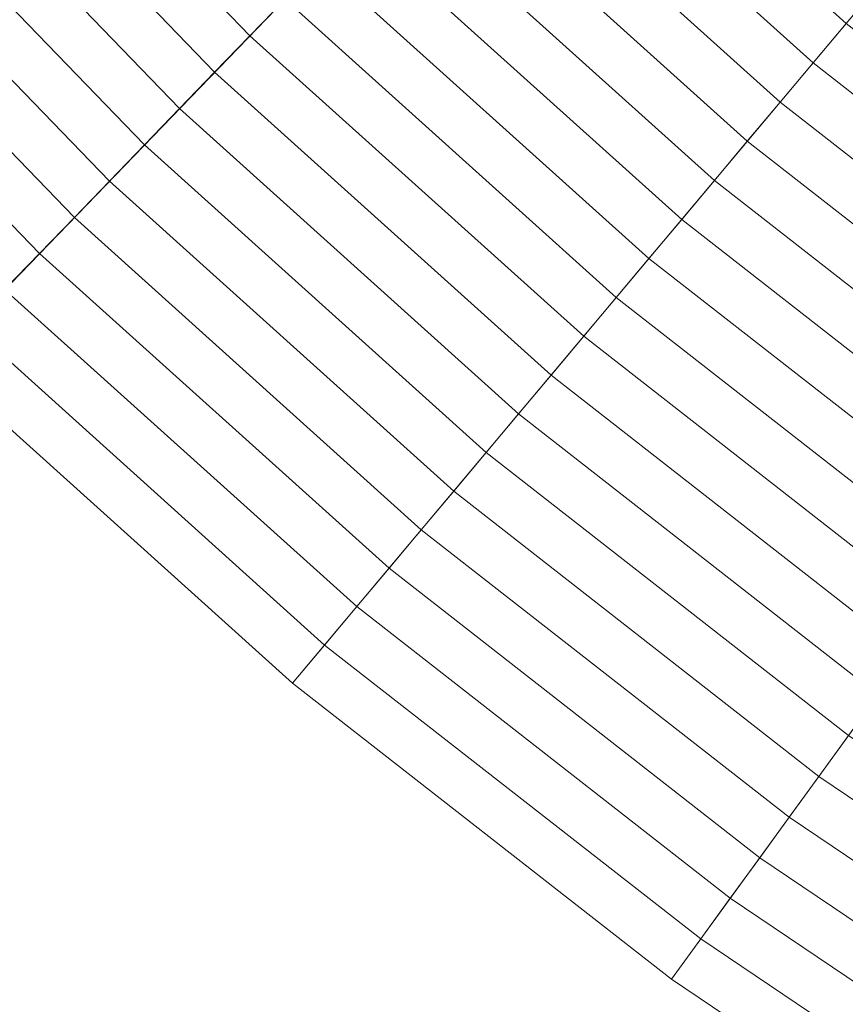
# Model space of a CAD drawing. Header units: centimetres. Extents: x -6.39 to 0.8, y 3.58 to 10.78.
# Tile 3 of 256: x -5.25 to -4.82, y 4.25 to 4.77. Entities that reach past the tile are written whole.
import ezdxf

# ---------------------------------------------------------------- set-up
doc = ezdxf.new("R2010")
doc.units = ezdxf.units.CM
doc.header["$LTSCALE"] = 2.54
doc.layers.add('Lucido design-1', color=7, linetype='Continuous')

# ---------------------------------------------------------------- blocks, each defined once
blk = doc.blocks.new('Gruppo-1')
at = {"color": 142, "linetype": 'Continuous', "lineweight": 9}
for points in [[(-5.46926, 4.77115, -13.70234), (-5.29478, 4.59047, -13.70234), (-2.79646, 7.17755, -13.70234), (-2.79657, 7.17766, -13.70234)], [(-5.29478, 4.59047, -13.70234), (-5.10811, 4.42239, -13.70234), (-2.79635, 7.17745, -13.70234), (-2.79646, 7.17755, -13.70234)], [(-5.10811, 4.42239, -13.70234), (-4.91018, 4.26775, -13.70234), (-2.79623, 7.17735, -13.70234), (-2.79635, 7.17745, -13.70234)], [(-4.91018, 4.26775, -13.70234), (-4.70194, 4.12729, -13.70234), (-2.79611, 7.17727, -13.70234), (-2.79623, 7.17735, -13.70234)], [(-5.27367, 4.94726, -13.3528), (-5.11195, 4.77979, -13.3528), (-5.13036, 4.76072, -13.36499), (-5.29337, 4.92952, -13.36499)], [(-4.96357, 4.93344, -13.25865), (-4.80164, 4.78764, -13.25865), (-4.81889, 4.76708, -13.27009), (-4.98221, 4.91413, -13.27009)], [(-5.29337, 4.92952, -13.36499), (-5.13036, 4.76072, -13.36499), (-5.14875, 4.74168, -13.37726), (-5.31304, 4.91181, -13.37726)], [(-4.98221, 4.91413, -13.27009), (-4.81889, 4.76708, -13.27009), (-4.83612, 4.74654, -13.28163), (-5.00083, 4.89485, -13.28163)], [(-5.31304, 4.91181, -13.37726), (-5.14875, 4.74168, -13.37726), (-5.16711, 4.72267, -13.38963), (-5.33268, 4.89412, -13.38963)], [(-5.33268, 4.89412, -13.38963), (-5.16711, 4.72267, -13.38963), (-5.18544, 4.70369, -13.40209), (-5.35229, 4.87647, -13.40209)], [(-5.00083, 4.89485, -13.28163), (-4.83612, 4.74654, -13.28163), (-4.85332, 4.72604, -13.29326), (-5.01942, 4.8756, -13.29326)], [(-5.35229, 4.87647, -13.40209), (-5.18544, 4.70369, -13.40209), (-5.20374, 4.68474, -13.41464), (-5.37187, 4.85884, -13.41464)], [(-5.01942, 4.8756, -13.29326), (-4.85332, 4.72604, -13.29326), (-4.8705, 4.70557, -13.30498), (-5.03798, 4.85638, -13.30498)], [(-5.37187, 4.85884, -13.41464), (-5.20374, 4.68474, -13.41464), (-5.22201, 4.66582, -13.42729), (-5.39141, 4.84125, -13.42729)], [(-5.03798, 4.85638, -13.30498), (-4.8705, 4.70557, -13.30498), (-4.88765, 4.68514, -13.3168), (-5.05652, 4.83719, -13.3168)], [(-5.39141, 4.84125, -13.42729), (-5.22201, 4.66582, -13.42729), (-5.24024, 4.64694, -13.44002), (-5.41092, 4.82368, -13.44002)], [(-5.05652, 4.83719, -13.3168), (-4.88765, 4.68514, -13.3168), (-4.90477, 4.66473, -13.32871), (-5.07502, 4.81803, -13.32871)], [(-5.41092, 4.82368, -13.44002), (-5.24024, 4.64694, -13.44002), (-5.25845, 4.62808, -13.45285), (-5.4304, 4.80614, -13.45285)], [(-5.07502, 4.81803, -13.32871), (-4.90477, 4.66473, -13.32871), (-4.92186, 4.64435, -13.34071), (-5.0935, 4.79889, -13.34071)], [(-5.0935, 4.79889, -13.34071), (-4.92186, 4.64435, -13.34071), (-4.93893, 4.62401, -13.3528), (-5.11195, 4.77979, -13.3528)], [(-5.11195, 4.77979, -13.3528), (-4.93893, 4.62401, -13.3528), (-4.95598, 4.6037, -13.36499), (-5.13036, 4.76072, -13.36499)], [(-4.81889, 4.76708, -13.27009), (-4.64571, 4.63177, -13.27009), (-4.66146, 4.61009, -13.28163), (-4.83612, 4.74654, -13.28163)], [(-5.13036, 4.76072, -13.36499), (-4.95598, 4.6037, -13.36499), (-4.97299, 4.58342, -13.37726), (-5.14875, 4.74168, -13.37726)], [(-4.83612, 4.74654, -13.28163), (-4.66146, 4.61009, -13.28163), (-4.67719, 4.58844, -13.29326), (-4.85332, 4.72604, -13.29326)], [(-5.14875, 4.74168, -13.37726), (-4.97299, 4.58342, -13.37726), (-4.98998, 4.56318, -13.38963), (-5.16711, 4.72267, -13.38963)], [(-5.16711, 4.72267, -13.38963), (-4.98998, 4.56318, -13.38963), (-5.00694, 4.54297, -13.40209), (-5.18544, 4.70369, -13.40209)], [(-4.85332, 4.72604, -13.29326), (-4.67719, 4.58844, -13.29326), (-4.6929, 4.56682, -13.30498), (-4.8705, 4.70557, -13.30498)], [(-5.18544, 4.70369, -13.40209), (-5.00694, 4.54297, -13.40209), (-5.02387, 4.52279, -13.41464), (-5.20374, 4.68474, -13.41464)], [(-4.8705, 4.70557, -13.30498), (-4.6929, 4.56682, -13.30498), (-4.70858, 4.54523, -13.3168), (-4.88765, 4.68514, -13.3168)], [(-5.20374, 4.68474, -13.41464), (-5.02387, 4.52279, -13.41464), (-5.04078, 4.50264, -13.42729), (-5.22201, 4.66582, -13.42729)], [(-4.88765, 4.68514, -13.3168), (-4.70858, 4.54523, -13.3168), (-4.72424, 4.52368, -13.32871), (-4.90477, 4.66473, -13.32871)], [(-5.22201, 4.66582, -13.42729), (-5.04078, 4.50264, -13.42729), (-5.05765, 4.48253, -13.44002), (-5.24024, 4.64694, -13.44002)], [(-4.90477, 4.66473, -13.32871), (-4.72424, 4.52368, -13.32871), (-4.73987, 4.50216, -13.34071), (-4.92186, 4.64435, -13.34071)], [(-5.24024, 4.64694, -13.44002), (-5.05765, 4.48253, -13.44002), (-5.0745, 4.46245, -13.45285), (-5.25845, 4.62808, -13.45285)], [(-4.92186, 4.64435, -13.34071), (-4.73987, 4.50216, -13.34071), (-4.75548, 4.48068, -13.3528), (-4.93893, 4.62401, -13.3528)], [(-5.25845, 4.62808, -13.45285), (-5.0745, 4.46245, -13.45285), (-5.09132, 4.44241, -13.46576), (-5.27663, 4.60926, -13.46576)], [(-4.93893, 4.62401, -13.3528), (-4.75548, 4.48068, -13.3528), (-4.77106, 4.45923, -13.36499), (-4.95598, 4.6037, -13.36499)], [(-5.27663, 4.60926, -13.46576), (-5.09132, 4.44241, -13.46576), (-5.10811, 4.42239, -13.47876), (-5.29478, 4.59047, -13.47876)], [(-4.95598, 4.6037, -13.36499), (-4.77106, 4.45923, -13.36499), (-4.78662, 4.43781, -13.37726), (-4.97299, 4.58342, -13.37726)], [(-5.29478, 4.59047, -13.47876), (-5.10811, 4.42239, -13.47876), (-5.10811, 4.42239, -13.70234), (-5.29478, 4.59047, -13.70234)], [(-4.97299, 4.58342, -13.37726), (-4.78662, 4.43781, -13.37726), (-4.80216, 4.41643, -13.38963), (-4.98998, 4.56318, -13.38963)], [(-4.98998, 4.56318, -13.38963), (-4.80216, 4.41643, -13.38963), (-4.81766, 4.39509, -13.40209), (-5.00694, 4.54297, -13.40209)], [(-5.00694, 4.54297, -13.40209), (-4.81766, 4.39509, -13.40209), (-4.83315, 4.37378, -13.41464), (-5.02387, 4.52279, -13.41464)], [(-5.02387, 4.52279, -13.41464), (-4.83315, 4.37378, -13.41464), (-4.84861, 4.3525, -13.42729), (-5.04078, 4.50264, -13.42729)], [(-5.04078, 4.50264, -13.42729), (-4.84861, 4.3525, -13.42729), (-4.86404, 4.33126, -13.44002), (-5.05765, 4.48253, -13.44002)], [(-5.05765, 4.48253, -13.44002), (-4.86404, 4.33126, -13.44002), (-4.87944, 4.31006, -13.45285), (-5.0745, 4.46245, -13.45285)], [(-5.0745, 4.46245, -13.45285), (-4.87944, 4.31006, -13.45285), (-4.89482, 4.28889, -13.46576), (-5.09132, 4.44241, -13.46576)], [(-5.09132, 4.44241, -13.46576), (-4.89482, 4.28889, -13.46576), (-4.91018, 4.26775, -13.47876), (-5.10811, 4.42239, -13.47876)], [(-5.10811, 4.42239, -13.47876), (-4.91018, 4.26775, -13.47876), (-4.91018, 4.26775, -13.70234), (-5.10811, 4.42239, -13.70234)], [(-4.81766, 4.39509, -13.40209), (-4.61853, 4.26077, -13.40209), (-4.63249, 4.23843, -13.41464), (-4.83315, 4.37378, -13.41464)], [(-4.83315, 4.37378, -13.41464), (-4.63249, 4.23843, -13.41464), (-4.64643, 4.21613, -13.42729), (-4.84861, 4.3525, -13.42729)], [(-4.84861, 4.3525, -13.42729), (-4.64643, 4.21613, -13.42729), (-4.66034, 4.19387, -13.44002), (-4.86404, 4.33126, -13.44002)], [(-4.86404, 4.33126, -13.44002), (-4.66034, 4.19387, -13.44002), (-4.67423, 4.17164, -13.45285), (-4.87944, 4.31006, -13.45285)], [(-4.87944, 4.31006, -13.45285), (-4.67423, 4.17164, -13.45285), (-4.6881, 4.14945, -13.46576), (-4.89482, 4.28889, -13.46576)], [(-4.89482, 4.28889, -13.46576), (-4.6881, 4.14945, -13.46576), (-4.70194, 4.12729, -13.47876), (-4.91018, 4.26775, -13.47876)], [(-4.91018, 4.26775, -13.47876), (-4.70194, 4.12729, -13.47876), (-4.70194, 4.12729, -13.70234), (-4.91018, 4.26775, -13.70234)]]:
    blk.add_3dface(points, dxfattribs=at)

msp = doc.modelspace()

# ---------------------------------------------------------------- block references
at = {"layer": 'Lucido design-1', "color": 7}
msp.add_blockref('Gruppo-1', (0, 0), dxfattribs=at)

doc.saveas('drawing.dxf')
